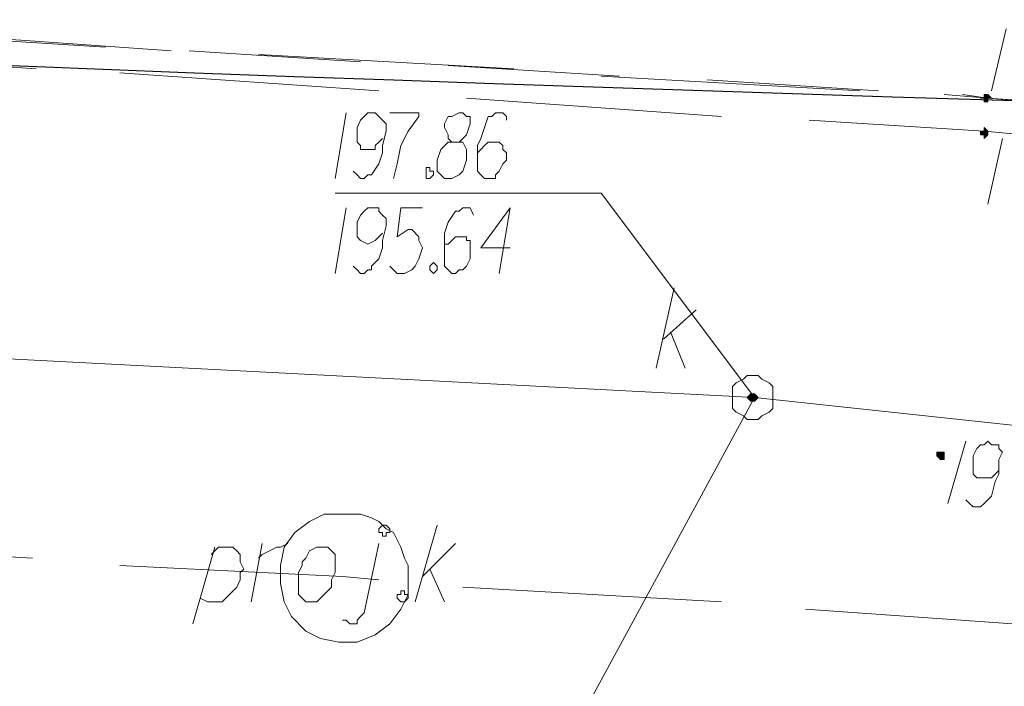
# Model space of a CAD drawing. Header units: metres. Extents: x 7431553 to 7432401, y 5544342 to 5544539.
# Tile 147 of 180: x 7432166 to 7432178, y 5544505 to 5544513. Entities that reach past the tile are written whole.
import ezdxf

# ---------------------------------------------------------------- set-up
doc = ezdxf.new("R2010")
doc.units = ezdxf.units.M
doc.header["$MEASUREMENT"] = 0
doc.layers.add('BG-PR90-PB-PZT-PZT01_2026_04_14$0$MAPA DCP', color=7, linetype='Continuous', lineweight=0)
doc.layers.add('PRIMETECH_XREF', color=7, linetype='Continuous', lineweight=5)

# ---------------------------------------------------------------- blocks, each defined once
blk = doc.blocks.new('BG-PR90-PB-PZT-PZT01_2026_04_14$0$Naddrwiną2025_v2klauzulap')
at = {"layer": 'BG-PR90-PB-PZT-PZT01_2026_04_14$0$MAPA DCP', "linetype": 'Continuous', "lineweight": 0, "transparency": 33554559}
for points in [[(7431650.449, 5544591.822), (7431650.449, 5544591.864), (7431650.491, 5544591.864), (7431650.491, 5544591.864), (7431650.491, 5544591.864), (7431650.491, 5544591.906), (7431650.491, 5544591.906), (7431650.491, 5544591.906), (7431650.491, 5544591.906), (7431650.449, 5544591.906), (7431650.449, 5544591.949), (7431650.449, 5544591.949), (7431650.449, 5544591.949), (7431650.407, 5544591.906), (7431650.407, 5544591.906), (7431650.407, 5544591.906), (7431650.407, 5544591.906), (7431650.407, 5544591.906), (7431650.407, 5544591.864), (7431650.407, 5544591.864), (7431650.407, 5544591.864), (7431650.407, 5544591.864), (7431650.449, 5544591.864), (7431650.449, 5544591.864)], [(7431650.83, 5544591.822), (7431650.872, 5544591.822), (7431650.872, 5544591.822), (7431650.872, 5544591.822), (7431650.872, 5544591.864), (7431650.915, 5544591.864), (7431650.915, 5544591.864), (7431650.915, 5544591.864), (7431650.872, 5544591.906), (7431650.872, 5544591.906), (7431650.872, 5544591.906), (7431650.872, 5544591.906), (7431650.83, 5544591.906), (7431650.83, 5544591.906), (7431650.83, 5544591.906), (7431650.83, 5544591.906), (7431650.83, 5544591.906), (7431650.788, 5544591.864), (7431650.788, 5544591.864), (7431650.788, 5544591.864), (7431650.83, 5544591.864)], [(7431654.598, 5544591.314), (7431654.598, 5544591.314), (7431654.598, 5544591.314), (7431654.598, 5544591.314), (7431654.64, 5544591.356), (7431654.64, 5544591.356), (7431654.64, 5544591.356), (7431654.64, 5544591.398), (7431654.64, 5544591.398), (7431654.598, 5544591.398), (7431654.598, 5544591.398), (7431654.598, 5544591.398), (7431654.598, 5544591.398), (7431654.555, 5544591.398), (7431654.555, 5544591.398), (7431654.555, 5544591.398), (7431654.555, 5544591.398), (7431654.555, 5544591.398), (7431654.555, 5544591.356), (7431654.555, 5544591.356), (7431654.555, 5544591.356), (7431654.555, 5544591.314), (7431654.555, 5544591.314), (7431654.555, 5544591.314), (7431654.555, 5544591.314)]]:
    blk.add_hatch(color=256, dxfattribs=at).paths.add_polyline_path(points)
at = {"layer": 'BG-PR90-PB-PZT-PZT01_2026_04_14$0$MAPA DCP', "linetype": 'Continuous', "lineweight": 0, "true_color": 0x9a3300, "transparency": 33554559}
blk.add_hatch(color=24, dxfattribs=at).paths.add_polyline_path([(7431653.92, 5544589.112), (7431653.92, 5544589.112), (7431653.963, 5544589.155), (7431653.963, 5544589.155), (7431653.963, 5544589.155), (7431653.963, 5544589.155), (7431653.963, 5544589.197), (7431653.963, 5544589.197), (7431653.963, 5544589.197), (7431653.963, 5544589.197), (7431653.963, 5544589.197), (7431653.92, 5544589.239), (7431653.92, 5544589.239), (7431653.92, 5544589.239), (7431653.878, 5544589.197), (7431653.878, 5544589.197), (7431653.878, 5544589.197), (7431653.878, 5544589.197), (7431653.878, 5544589.197), (7431653.878, 5544589.155), (7431653.878, 5544589.155), (7431653.878, 5544589.155), (7431653.878, 5544589.155)])
at = {"layer": 'BG-PR90-PB-PZT-PZT01_2026_04_14$0$MAPA DCP', "color": 24, "linetype": 'Continuous', "lineweight": 18, "true_color": 0x9a3300, "transparency": 33554687}
for points in [[(7431660.778, 5544688.384), (7431658.492, 5544639.362), (7431656.037, 5544608.924), (7431653.92, 5544589.197)], [(7431656.376, 5544589.79), (7431656.587, 5544592.795)], [(7431650.745, 5544540.429), (7431652.904, 5544569.851), (7431652.989, 5544571.205), (7431653.92, 5544589.197)], [(7431653.92, 5544589.197), (7431651.55, 5544587.419), (7431651.55, 5544584.329)], [(7431653.92, 5544589.197), (7431666.705, 5544582.254)], [(7431656.122, 5544585.81), (7431656.291, 5544588.816)], [(7431653.243, 5544588.139), (7431652.904, 5544588.52)], [(7431653.158, 5544588.223), (7431653.582, 5544588.393)], [(7431653.582, 5544588.054), (7431652.65, 5544588.266)], [(7431655.995, 5544585.345), (7431655.614, 5544585.726)], [(7431655.91, 5544585.429), (7431656.291, 5544585.599)], [(7431656.291, 5544585.26), (7431655.402, 5544585.514)], [(7431656.503, 5544584.413), (7431656.503, 5544584.456), (7431656.545, 5544584.498), (7431656.545, 5544584.583), (7431656.503, 5544584.583), (7431656.46, 5544584.625), (7431656.418, 5544584.667), (7431655.614, 5544584.837)], [(7431655.868, 5544581.831), (7431655.995, 5544584.413), (7431656.037, 5544584.837)], [(7431655.783, 5544583.44), (7431655.741, 5544583.482), (7431655.698, 5544583.567), (7431655.656, 5544583.651), (7431655.656, 5544583.694), (7431655.614, 5544583.778)], [(7431656.291, 5544583.355), (7431655.614, 5544583.482)], [(7431655.741, 5544582.889), (7431655.656, 5544582.974), (7431655.656, 5544583.143), (7431655.698, 5544583.186), (7431655.741, 5544583.228), (7431655.825, 5544583.228), (7431655.91, 5544583.27), (7431655.952, 5544583.228), (7431656.037, 5544583.228), (7431656.122, 5544583.186), (7431656.206, 5544583.101), (7431656.291, 5544583.016), (7431656.291, 5544582.932), (7431656.291, 5544582.847), (7431656.249, 5544582.762)], [(7431656.545, 5544582.678), (7431655.656, 5544582.932)], [(7431655.614, 5544577.852), (7431655.783, 5544580.815)]]:
    blk.add_lwpolyline(points, dxfattribs=at)
at = {"layer": 'BG-PR90-PB-PZT-PZT01_2026_04_14$0$MAPA DCP', "linetype": 'Continuous', "lineweight": 18, "transparency": 33554687}
for points in [[(7431650.618, 5544594.404), (7431650.449, 5544591.906), (7431650.407, 5544591.398)], [(7431650.576, 5544593.6), (7431650.449, 5544591.906), (7431650.407, 5544591.61)], [(7431650.703, 5544589.832), (7431650.83, 5544591.864), (7431650.915, 5544592.795)], [(7431650.364, 5544590.636), (7431650.237, 5544588.647)], [(7431650.364, 5544590.425), (7431650.195, 5544587.419)], [(7431650.449, 5544585.853), (7431650.661, 5544588.816)], [(7431650.195, 5544587.631), (7431650.068, 5544585.641)], [(7431650.11, 5544586.403), (7431649.941, 5544583.44)], [(7431650.153, 5544581.831), (7431650.364, 5544584.837)], [(7431650.026, 5544584.625), (7431649.899, 5544582.635)], [(7431649.899, 5544582.424), (7431649.687, 5544579.418)], [(7431649.856, 5544581.662), (7431649.729, 5544579.63)], [(7431649.899, 5544577.852), (7431650.11, 5544580.857)]]:
    blk.add_lwpolyline(points, dxfattribs=at)
at = {"layer": 'BG-PR90-PB-PZT-PZT01_2026_04_14$0$MAPA DCP', "linetype": 'Continuous', "lineweight": 9, "transparency": 33554687}
for points in [[(7431649.645, 5544592.118), (7431650.364, 5544591.949)], [(7431650.915, 5544592.076), (7431651.677, 5544591.906)], [(7431655.106, 5544591.652), (7431655.148, 5544591.695), (7431655.19, 5544591.737), (7431655.19, 5544591.822), (7431655.148, 5544591.864), (7431655.063, 5544591.949), (7431654.894, 5544591.991), (7431654.809, 5544592.033), (7431654.64, 5544592.033), (7431654.555, 5544592.076), (7431654.513, 5544592.033), (7431654.471, 5544592.033), (7431654.471, 5544591.991), (7431654.471, 5544591.949), (7431654.428, 5544591.906), (7431654.471, 5544591.864), (7431654.471, 5544591.822), (7431654.513, 5544591.779), (7431654.598, 5544591.737), (7431654.64, 5544591.737), (7431654.725, 5544591.737), (7431654.767, 5544591.737), (7431654.809, 5544591.737), (7431654.852, 5544591.779), (7431654.852, 5544591.822), (7431654.852, 5544591.864), (7431654.852, 5544591.906), (7431654.852, 5544591.949), (7431654.809, 5544591.991), (7431654.767, 5544592.033)], [(7431654.428, 5544591.652), (7431655.148, 5544591.441)]]:
    blk.add_lwpolyline(points, dxfattribs=at)
at = {"layer": 'BG-PR90-PB-PZT-PZT01_2026_04_14$0$MAPA DCP', "linetype": 'Continuous', "lineweight": 0, "transparency": 33554687}
for points in [[(7431650.449, 5544591.822), (7431650.449, 5544591.864), (7431650.491, 5544591.864), (7431650.491, 5544591.864), (7431650.491, 5544591.864), (7431650.491, 5544591.906), (7431650.491, 5544591.906), (7431650.491, 5544591.906), (7431650.491, 5544591.906), (7431650.449, 5544591.906), (7431650.449, 5544591.949), (7431650.449, 5544591.949), (7431650.449, 5544591.949), (7431650.407, 5544591.906), (7431650.407, 5544591.906), (7431650.407, 5544591.906), (7431650.407, 5544591.906), (7431650.407, 5544591.906), (7431650.407, 5544591.864), (7431650.407, 5544591.864), (7431650.407, 5544591.864), (7431650.407, 5544591.864), (7431650.449, 5544591.864)], [(7431650.83, 5544591.822), (7431650.872, 5544591.822), (7431650.872, 5544591.822), (7431650.872, 5544591.822), (7431650.872, 5544591.864), (7431650.915, 5544591.864), (7431650.915, 5544591.864), (7431650.915, 5544591.864), (7431650.872, 5544591.906), (7431650.872, 5544591.906), (7431650.872, 5544591.906), (7431650.872, 5544591.906), (7431650.83, 5544591.906), (7431650.83, 5544591.906), (7431650.83, 5544591.906), (7431650.83, 5544591.906), (7431650.83, 5544591.906), (7431650.788, 5544591.864), (7431650.788, 5544591.864), (7431650.788, 5544591.864), (7431650.83, 5544591.864), (7431650.83, 5544591.822), (7431650.83, 5544591.822)], [(7431654.598, 5544591.314), (7431654.598, 5544591.314), (7431654.598, 5544591.314), (7431654.598, 5544591.314), (7431654.64, 5544591.356), (7431654.64, 5544591.356), (7431654.64, 5544591.356), (7431654.64, 5544591.398), (7431654.64, 5544591.398), (7431654.598, 5544591.398), (7431654.598, 5544591.398), (7431654.598, 5544591.398), (7431654.598, 5544591.398), (7431654.555, 5544591.398), (7431654.555, 5544591.398), (7431654.555, 5544591.398), (7431654.555, 5544591.398), (7431654.555, 5544591.398), (7431654.555, 5544591.356), (7431654.555, 5544591.356), (7431654.555, 5544591.356), (7431654.555, 5544591.314), (7431654.555, 5544591.314), (7431654.555, 5544591.314)]]:
    blk.add_lwpolyline(points, close=True, dxfattribs=at)
at = {"layer": 'BG-PR90-PB-PZT-PZT01_2026_04_14$0$MAPA DCP', "color": 24, "linetype": 'Continuous', "lineweight": 18, "true_color": 0x9a3300, "transparency": 33554687}
for points in [[(7431653.666, 5544589.197), (7431653.666, 5544589.239), (7431653.709, 5544589.282), (7431653.751, 5544589.366), (7431653.793, 5544589.409), (7431653.836, 5544589.409), (7431653.92, 5544589.409), (7431654.005, 5544589.409), (7431654.047, 5544589.409), (7431654.09, 5544589.366), (7431654.132, 5544589.282), (7431654.174, 5544589.239), (7431654.174, 5544589.197), (7431654.174, 5544589.112), (7431654.132, 5544589.07), (7431654.09, 5544588.985), (7431654.047, 5544588.943), (7431654.005, 5544588.943), (7431653.92, 5544588.943), (7431653.836, 5544588.943), (7431653.793, 5544588.943), (7431653.751, 5544588.985), (7431653.709, 5544589.07), (7431653.666, 5544589.112)], [(7431655.275, 5544584.413), (7431655.275, 5544584.625), (7431655.317, 5544584.752), (7431655.36, 5544584.837), (7431655.444, 5544584.921), (7431655.487, 5544585.006), (7431655.571, 5544585.048), (7431655.656, 5544585.091), (7431655.783, 5544585.133), (7431655.868, 5544585.175), (7431655.995, 5544585.175), (7431656.079, 5544585.175), (7431656.206, 5544585.175), (7431656.291, 5544585.133), (7431656.376, 5544585.091), (7431656.545, 5544584.964), (7431656.672, 5544584.794), (7431656.757, 5544584.583), (7431656.757, 5544584.371), (7431656.714, 5544584.159), (7431656.63, 5544583.99), (7431656.46, 5544583.821), (7431656.291, 5544583.736), (7431656.079, 5544583.694), (7431655.868, 5544583.694), (7431655.656, 5544583.736), (7431655.487, 5544583.863), (7431655.36, 5544584.032), (7431655.275, 5544584.202)], [(7431656.164, 5544585.091), (7431656.164, 5544585.133), (7431656.206, 5544585.133), (7431656.206, 5544585.175), (7431656.249, 5544585.175), (7431656.291, 5544585.133), (7431656.291, 5544585.091), (7431656.249, 5544585.048), (7431656.206, 5544585.048), (7431656.206, 5544585.091)], [(7431655.402, 5544584.879), (7431655.402, 5544584.921), (7431655.444, 5544584.964), (7431655.487, 5544584.964), (7431655.487, 5544584.921), (7431655.529, 5544584.921), (7431655.529, 5544584.879), (7431655.487, 5544584.879), (7431655.487, 5544584.837), (7431655.444, 5544584.837)], [(7431655.656, 5544584.159), (7431655.656, 5544584.244), (7431655.741, 5544584.329), (7431655.952, 5544584.329), (7431656.037, 5544584.286), (7431656.122, 5544584.286), (7431656.164, 5544584.244), (7431656.249, 5544584.159), (7431656.291, 5544584.117), (7431656.291, 5544584.032), (7431656.291, 5544583.99), (7431656.249, 5544583.948), (7431656.206, 5544583.905), (7431656.122, 5544583.905), (7431655.995, 5544583.905), (7431655.952, 5544583.905), (7431655.868, 5544583.948), (7431655.825, 5544583.948), (7431655.783, 5544583.99), (7431655.698, 5544584.032), (7431655.656, 5544584.117)]]:
    blk.add_lwpolyline(points, close=True, dxfattribs=at)
at = {"layer": 'BG-PR90-PB-PZT-PZT01_2026_04_14$0$MAPA DCP', "color": 24, "linetype": 'Continuous', "lineweight": 0, "true_color": 0x9a3300, "transparency": 33554687}
blk.add_lwpolyline([(7431653.92, 5544589.112), (7431653.92, 5544589.112), (7431653.963, 5544589.155), (7431653.963, 5544589.155), (7431653.963, 5544589.155), (7431653.963, 5544589.155), (7431653.963, 5544589.197), (7431653.963, 5544589.197), (7431653.963, 5544589.197), (7431653.963, 5544589.197), (7431653.963, 5544589.197), (7431653.92, 5544589.239), (7431653.92, 5544589.239), (7431653.92, 5544589.239), (7431653.878, 5544589.197), (7431653.878, 5544589.197), (7431653.878, 5544589.197), (7431653.878, 5544589.197), (7431653.878, 5544589.197), (7431653.878, 5544589.155), (7431653.878, 5544589.155), (7431653.878, 5544589.155), (7431653.878, 5544589.155)], close=True, dxfattribs=at)
at = {"layer": 'BG-PR90-PB-PZT-PZT01_2026_04_14$0$MAPA DCP', "color": 24, "linetype": 'Continuous', "lineweight": 9, "true_color": 0x9a3300, "transparency": 33554687}
for points in [[(7431652.185, 5544586.361), (7431652.185, 5544586.022), (7431651.719, 5544586.361), (7431652.481, 5544586.234)], [(7431650.703, 5544586.318), (7431650.661, 5544586.318), (7431650.618, 5544586.276), (7431650.618, 5544586.191), (7431650.661, 5544586.149), (7431650.661, 5544586.107), (7431650.788, 5544586.064), (7431650.915, 5544586.022), (7431650.999, 5544585.98), (7431651.169, 5544585.98), (7431651.253, 5544585.98), (7431651.296, 5544585.98), (7431651.338, 5544586.022), (7431651.38, 5544586.064), (7431651.38, 5544586.149), (7431651.38, 5544586.191), (7431651.338, 5544586.191), (7431651.296, 5544586.234), (7431651.211, 5544586.276), (7431651.169, 5544586.318), (7431651.084, 5544586.318), (7431651.042, 5544586.276), (7431650.999, 5544586.276), (7431650.957, 5544586.234), (7431650.957, 5544586.191), (7431650.957, 5544586.149), (7431650.957, 5544586.107), (7431650.999, 5544586.064), (7431651.042, 5544586.022), (7431651.084, 5544585.98)], [(7431650.957, 5544585.683), (7431650.957, 5544585.768), (7431650.915, 5544585.81), (7431650.872, 5544585.853), (7431650.745, 5544585.895), (7431650.661, 5544585.895), (7431650.661, 5544585.853), (7431650.618, 5544585.81), (7431650.618, 5544585.768), (7431650.661, 5544585.683), (7431650.661, 5544585.641), (7431650.745, 5544585.599), (7431650.788, 5544585.599), (7431650.872, 5544585.641), (7431650.915, 5544585.641), (7431650.957, 5544585.683), (7431650.957, 5544585.641), (7431651.042, 5544585.556), (7431651.169, 5544585.514), (7431651.296, 5544585.514), (7431651.338, 5544585.556), (7431651.38, 5544585.599), (7431651.38, 5544585.683), (7431651.338, 5544585.768), (7431651.296, 5544585.81), (7431651.169, 5544585.853), (7431651.042, 5544585.853), (7431650.957, 5544585.81), (7431650.957, 5544585.768)], [(7431651.804, 5544585.937), (7431651.719, 5544585.895), (7431651.719, 5544585.81), (7431651.761, 5544585.768), (7431651.761, 5544585.726), (7431651.888, 5544585.641), (7431652.015, 5544585.599), (7431652.1, 5544585.599), (7431652.269, 5544585.599), (7431652.354, 5544585.599), (7431652.396, 5544585.599), (7431652.439, 5544585.641), (7431652.481, 5544585.683), (7431652.481, 5544585.726), (7431652.439, 5544585.768), (7431652.439, 5544585.81), (7431652.396, 5544585.853), (7431652.312, 5544585.895), (7431652.227, 5544585.895), (7431652.185, 5544585.895), (7431652.1, 5544585.895), (7431652.1, 5544585.853), (7431652.058, 5544585.853), (7431652.058, 5544585.81), (7431652.058, 5544585.768), (7431652.058, 5544585.726), (7431652.1, 5544585.683), (7431652.142, 5544585.641), (7431652.142, 5544585.599), (7431652.185, 5544585.599)], [(7431651.719, 5544585.345), (7431651.719, 5544585.091), (7431652.058, 5544585.048), (7431651.973, 5544585.175), (7431651.973, 5544585.218), (7431652.058, 5544585.302), (7431652.1, 5544585.302), (7431652.185, 5544585.345), (7431652.312, 5544585.302), (7431652.396, 5544585.26), (7431652.439, 5544585.218), (7431652.481, 5544585.133), (7431652.481, 5544585.048), (7431652.439, 5544585.006), (7431652.396, 5544584.964)], [(7431650.618, 5544584.964), (7431650.618, 5544585.302), (7431650.661, 5544585.302), (7431650.83, 5544585.175), (7431650.999, 5544585.091), (7431651.211, 5544585.048), (7431651.38, 5544585.006)], [(7431651.296, 5544584.54), (7431651.338, 5544584.583), (7431651.38, 5544584.625), (7431651.38, 5544584.667), (7431651.338, 5544584.71), (7431651.338, 5544584.752), (7431651.211, 5544584.837), (7431651.084, 5544584.879), (7431650.999, 5544584.879), (7431650.83, 5544584.921), (7431650.745, 5544584.921), (7431650.703, 5544584.879), (7431650.661, 5544584.837), (7431650.618, 5544584.794), (7431650.618, 5544584.752), (7431650.618, 5544584.71), (7431650.661, 5544584.667), (7431650.703, 5544584.625), (7431650.788, 5544584.583), (7431650.83, 5544584.583), (7431650.915, 5544584.583), (7431650.957, 5544584.583), (7431650.999, 5544584.625), (7431651.042, 5544584.625), (7431651.042, 5544584.71), (7431651.042, 5544584.794), (7431650.999, 5544584.794), (7431650.957, 5544584.837), (7431650.915, 5544584.879)], [(7431652.396, 5544584.54), (7431652.439, 5544584.583), (7431652.481, 5544584.625), (7431652.481, 5544584.667), (7431652.439, 5544584.71), (7431652.439, 5544584.752), (7431652.396, 5544584.752), (7431652.312, 5544584.837), (7431652.185, 5544584.879), (7431652.1, 5544584.879), (7431651.931, 5544584.921), (7431651.846, 5544584.921), (7431651.804, 5544584.879), (7431651.761, 5544584.837), (7431651.719, 5544584.837), (7431651.719, 5544584.794), (7431651.719, 5544584.752), (7431651.719, 5544584.71), (7431651.761, 5544584.667), (7431651.804, 5544584.625), (7431651.888, 5544584.583), (7431651.931, 5544584.583), (7431651.973, 5544584.583), (7431652.058, 5544584.583), (7431652.1, 5544584.625), (7431652.142, 5544584.71), (7431652.1, 5544584.794), (7431652.058, 5544584.837), (7431652.015, 5544584.879)], [(7431650.618, 5544584.456), (7431651.38, 5544584.329)], [(7431651.719, 5544584.456), (7431652.481, 5544584.329)]]:
    blk.add_lwpolyline(points, dxfattribs=at)
for points in [[(7431651.253, 5544585.387), (7431651.253, 5544585.429), (7431651.296, 5544585.429), (7431651.296, 5544585.472), (7431651.338, 5544585.472), (7431651.38, 5544585.429), (7431651.38, 5544585.387), (7431651.338, 5544585.387), (7431651.296, 5544585.387)], [(7431652.354, 5544585.472), (7431652.396, 5544585.514), (7431652.439, 5544585.514), (7431652.481, 5544585.472), (7431652.439, 5544585.429), (7431652.396, 5544585.429)]]:
    blk.add_lwpolyline(points, close=True, dxfattribs=at)
at = {"layer": 'BG-PR90-PB-PZT-PZT01_2026_04_14$0$MAPA DCP', "linetype": 'Continuous', "lineweight": 25, "transparency": 33554687}
blk.add_arc((7430389.3, 5544630.138), 1261.745, 352.902862, 359.63311, dxfattribs=at)
blk = doc.blocks.new('BG-PR90-PB-PZT-PZT01_2026_04_14')
at = {"layer": 'BG-PR90-PB-PZT-PZT01_2026_04_14$0$MAPA DCP', "rotation": 270}
blk.add_blockref('BG-PR90-PB-PZT-PZT01_2026_04_14$0$Naddrwiną2025_v2klauzulap', (1887585.788, 12976162.34), dxfattribs=at)

msp = doc.modelspace()

# ---------------------------------------------------------------- block references
at = {"layer": 'PRIMETECH_XREF', "linetype": 'Continuous', "lineweight": 0, "rotation": 360}
msp.add_blockref('BG-PR90-PB-PZT-PZT01_2026_04_14', (0, 0), dxfattribs=at)

doc.saveas('drawing.dxf')
